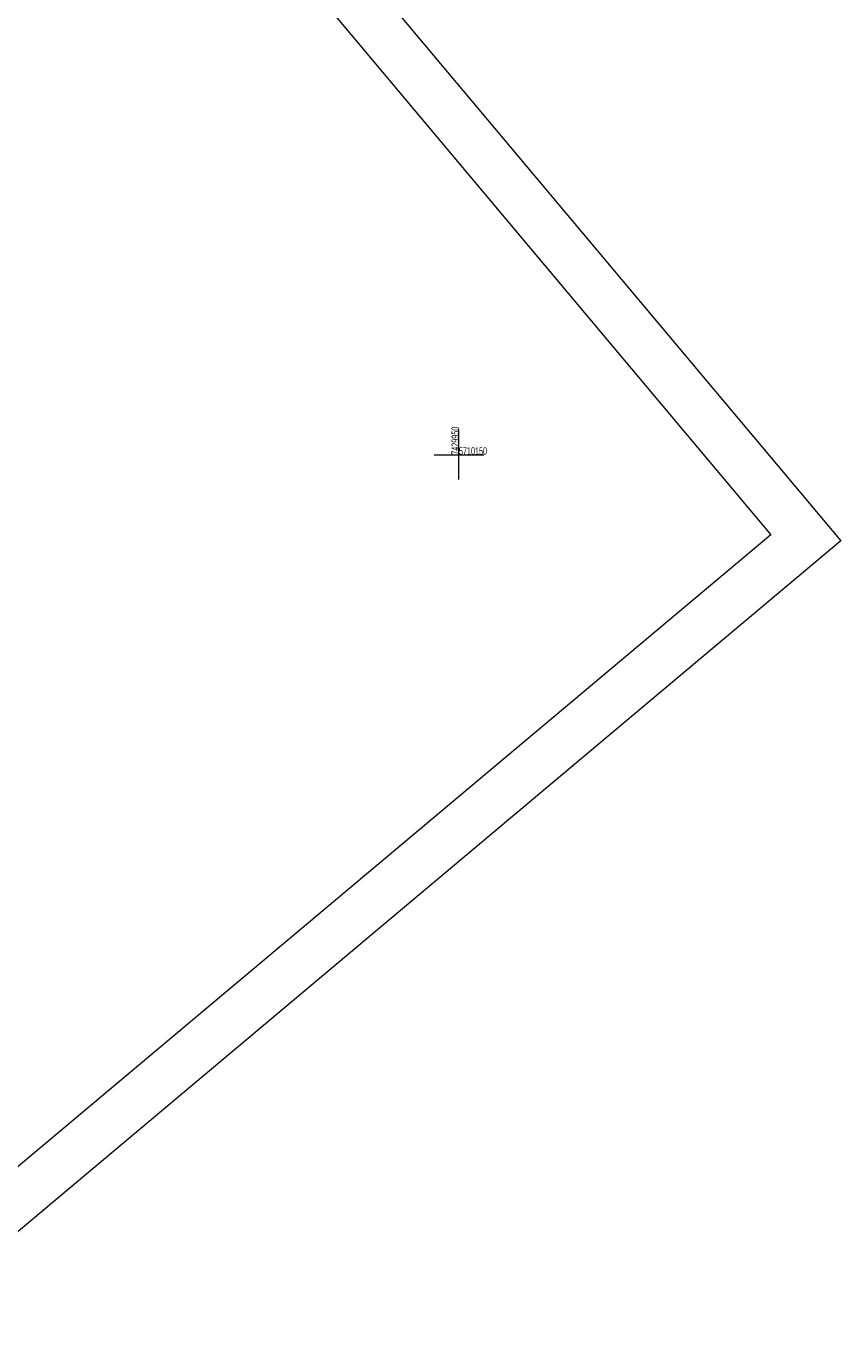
# Model space of a CAD drawing. Header units: metres. Extents: x 7429064 to 7431133, y 5709479 to 5714472.
# Tile 165 of 176: x 7429907 to 7429988, y 5710062 to 5710193. Entities that reach past the tile are written whole.
import ezdxf

# ---------------------------------------------------------------- set-up
doc = ezdxf.new("R2010")
doc.units = ezdxf.units.M
doc.linetypes.add('1', pattern=[0])
doc.layers.add('_1_Mapa', color=7, linetype='Continuous')
for name, color, linetype, lineweight in [('arkusz', 252, 'Continuous', 18), ('KRZYZE_L_0', 252, '1', 18), ('KRZYZE_T_0', 252, 'Continuous', 18)]:
    doc.layers.add(name, color=color, linetype=linetype, lineweight=lineweight)

# ---------------------------------------------------------------- blocks, each defined once
blk = doc.blocks.new('X-ref_MDCP_Szara')
at = {"layer": 'arkusz', "linetype": 'Continuous'}
for p, q in [((7429853.36, 5710302.21), (7429988.34, 5710141.34)), ((7429852.74, 5710295.17), (7429981.3, 5710141.96)), ((7429988.34, 5710141.34), (7429199.32, 5709479.27)), ((7429981.3, 5710141.96), (7429199.93, 5709486.32))]:
    blk.add_line(p, q, dxfattribs=at)
at = {"layer": 'KRZYZE_L_0', "linetype": '1'}
for p, q in [((7429950, 5710147.5), (7429950, 5710152.5)), ((7429947.5, 5710150), (7429952.5, 5710150))]:
    blk.add_line(p, q, dxfattribs=at)
at = {"layer": 'KRZYZE_T_0', "width": 0.7}
blk.add_text('7429950', height=0.75, rotation=90, dxfattribs=at).set_placement((7429950, 5710150))
blk.add_text('5710150', height=0.75, dxfattribs=at).set_placement((7429950, 5710150))

msp = doc.modelspace()

# ---------------------------------------------------------------- block references
at = {"layer": '_1_Mapa'}
msp.add_blockref('X-ref_MDCP_Szara', (0, 0), dxfattribs=at)

doc.saveas('drawing.dxf')
